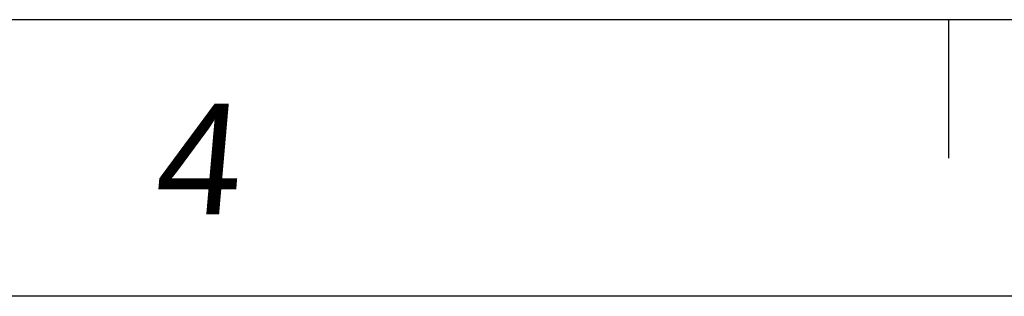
# Model space of a CAD drawing. Header units: millimetres. Extents: x 2798 to 3316, y 1544 to 1917.
# Tile 21 of 23: x 3079 to 3121, y 1544 to 1556. Entities that reach past the tile are written whole.
import ezdxf
from ezdxf.enums import TextEntityAlignment as Align

# ---------------------------------------------------------------- set-up
doc = ezdxf.new("R2010")
doc.units = ezdxf.units.MM
for name, color, linetype in [('RAHMEN025', 7, 'Continuous'), ('图框', 5, 'Continuous'), ('标注', 4, 'Continuous')]:
    doc.layers.add(name, color=color, linetype=linetype)
doc.styles.get("Standard").update_dxf_attribs({"font": 'arial_0.ttf'})
doc.styles.add('style1', font='SimSun.ttf', dxfattribs={"height": 5})

# ---------------------------------------------------------------- blocks, each defined once
blk = doc.blocks.new('biaozhuntukuang-08')
at = {"layer": '图框'}
blk.add_line((3449.68, -41.702), (3152.68, -41.702), dxfattribs=at)
at = {"layer": '标注', "color": 1}
for p, q in [((3337.831, -41.702), (3337.831, -45.238)), ((3456.751, -48.774), (3145.609, -48.774))]:
    blk.add_line(p, q, dxfattribs=at)
at = {"layer": 'RAHMEN025', "style": 'style1', "flags": 4}
for tag, p in [('设计', (3373.77, -23.477)), ('设计人', (3384.657, -23.477)), ('设计日期', (3395.483, -23.477)), ('审核', (3373.77, -28.721)), ('审核人', (3384.657, -28.721)), ('审核日期', (3395.483, -28.721)), ('图号', (3405.929, -33.781)), ('确认', (3373.77, -33.965)), ('确认人', (3384.657, -33.965)), ('确认日期', (3395.483, -33.965)), ('版本', (3343.296, -39.209)), ('标记', (3352.636, -39.209)), ('日期', (3362.11, -39.209)), ('姓名', (3367.247, -39.209)), ('线性', (3373.77, -39.209)), ('工艺', (3389.51, -39.209)), ('比例', (3405.929, -39.026)), ('数量', (3421.376, -39.209)), ('重量', (3437.387, -39.057))]:
    blk.add_attdef(tag, text='', height=1.5, dxfattribs=at).set_placement(p, align=Align.MIDDLE_CENTER)
at = {"layer": 'RAHMEN025', "color": 5, "style": 'style1', "width": 0.8, "flags": 4}
blk.add_attdef('PARTNUMBER', text='', height=2.121, dxfattribs=at).set_placement((3423.415, -34.161), align=Align.MIDDLE_CENTER)
at = {"layer": '图框', "style": 'style1', "width": 0.5, "flags": 4}
for tag, p in [('MATERIAL', (3389.652, -7.615)), ('SURFACE', (3389.652, -12.975)), ('GENERAL-TOLERANCE', (3389.652, -18.177)), ('VERSION3', (3343.161, -23.477)), ('MARK3', (3352.564, -23.477)), ('DATE3', (3362.118, -23.477)), ('NAME3', (3367.309, -23.477)), ('VERSION2', (3343.161, -28.721)), ('MARK2', (3352.564, -28.721)), ('DATE2', (3362.118, -28.721)), ('NAME2', (3367.347, -28.721)), ('VERSION1', (3343.161, -33.965)), ('MARK1', (3352.564, -33.965)), ('DATE1', (3362.118, -33.965)), ('NAME1', (3367.347, -33.965)), ('SCALE', (3413.952, -39.209)), ('QUANTITY', (3430.066, -39.209)), ('WEIGHT', (3445.497, -39.083))]:
    blk.add_attdef(tag, text='', height=1.5, dxfattribs=at).set_placement(p, align=Align.MIDDLE_CENTER)
at = {"layer": '图框', "style": 'style1'}
for tag, width, p in [('深圳步进科技有限公司', 0.6, (3426.933, -10.107)), ('PARTNAME', 0.8, (3427.041, -23.567))]:
    blk.add_attdef(tag, text='', height=4.243, dxfattribs=dict(at, width=width)).set_placement(p, align=Align.MIDDLE)
at = {"layer": '标注', "color": 1, "oblique": 5}
blk.add_text('4', height=2.829, dxfattribs=at).set_placement((3317.478, -46.679))

msp = doc.modelspace()

# ---------------------------------------------------------------- block references
at = {"layer": '标注', "xscale": 1.665369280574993, "yscale": 1.665369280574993, "zscale": 1.665369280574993}
msp.add_blockref('biaozhuntukuang-08', (-2440.33901, 1625.3136), dxfattribs=at)

doc.saveas('drawing.dxf')
